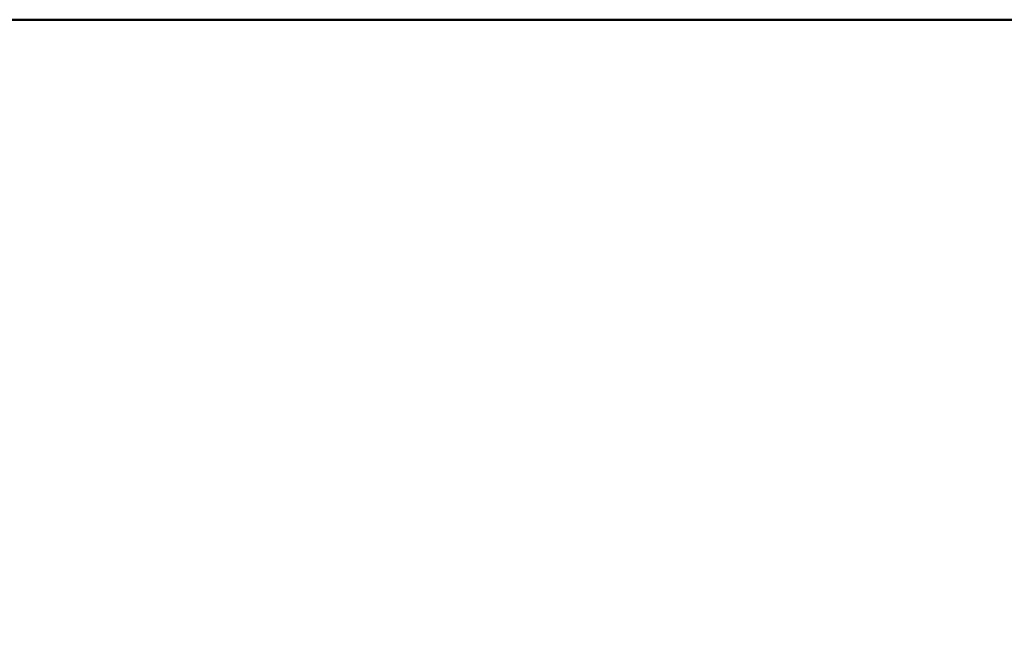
# Model space of a CAD drawing. Header units: millimetres. Extents: x -1851 to 142262423, y -629789 to 22327943.
# Tile 13 of 69: x 11682 to 12942, y 6319 to 7105. Entities that reach past the tile are written whole.
import ezdxf

# ---------------------------------------------------------------- set-up
doc = ezdxf.new("R2010")
doc.units = ezdxf.units.MM
doc.layers.add('断面', color=7, linetype='Continuous')

msp = doc.modelspace()

# ---------------------------------------------------------------- linework, layer by layer
at = {"layer": '断面', "color": 3, "lineweight": 50}
msp.add_lwpolyline([(6464.177181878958, 7105.487826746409), (25094.16980810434, 7105.48782674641), (25094.16980810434, -4064.448392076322), (6464.177181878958, -4064.448392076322)], close=True, dxfattribs=at)

doc.saveas('drawing.dxf')
